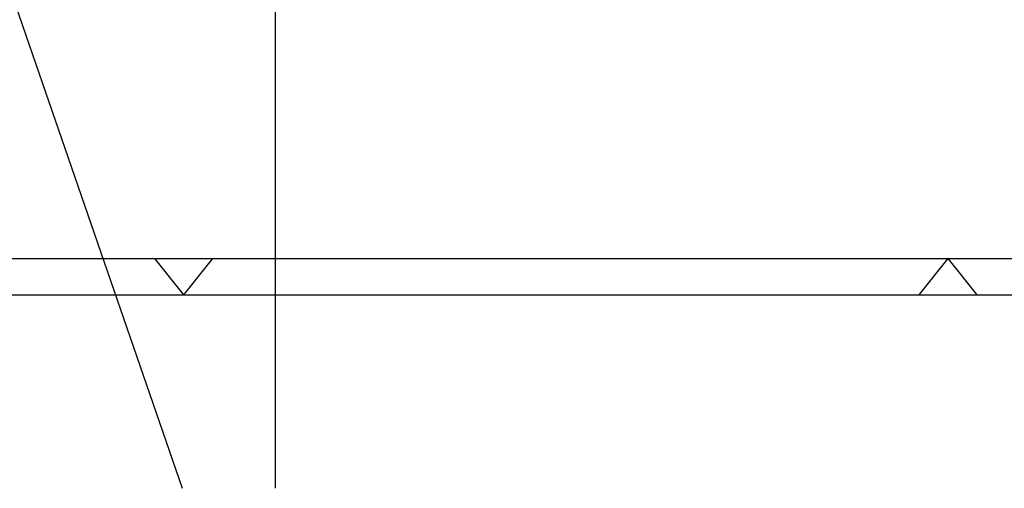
# Model space of a CAD drawing. Extents: x 0 to 420, y -27 to 297.
# Tile 2 of 17: x 107 to 243, y -27 to 38. Entities that reach past the tile are written whole.
import ezdxf

# ---------------------------------------------------------------- set-up
doc = ezdxf.new("R2010")
doc.units = 0
doc.header["$LTSCALE"] = 23.1
doc.layers.add('ASEM_85_125-10_DXF_FORMAT', color=7, linetype='CONTINUOUS')
doc.layers.add('HOSE_125_10_DXF_CONTINUOUS', color=7, linetype='CONTINUOUS')

msp = doc.modelspace()

# ---------------------------------------------------------------- linework, layer by layer
at = {"layer": 'ASEM_85_125-10_DXF_FORMAT', "color": 7, "linetype": 'CONTINUOUS'}
for p, q in [((24.99842, 4.99848), (414.99842, 4.99848)), ((129.99842, -0.00152), (126.00182, 4.99848)), ((129.99842, -0.00152), (133.99502, 4.99848)), ((234.99842, 4.99848), (231.00182, -0.00152)), ((234.99842, 4.99848), (238.99502, -0.00152)), ((-0.00158, -0.00152), (419.99842, -0.00152))]:
    msp.add_line(p, q, dxfattribs=at)
at = {"layer": 'HOSE_125_10_DXF_CONTINUOUS', "color": 4, "linetype": 'CONTINUOUS'}
for p, q in [((142.55513, 209.7641), (142.55513, -26.59752)), ((55.33395, 189.44375), (129.77645, -26.59752))]:
    msp.add_line(p, q, dxfattribs=at)

doc.saveas('drawing.dxf')
